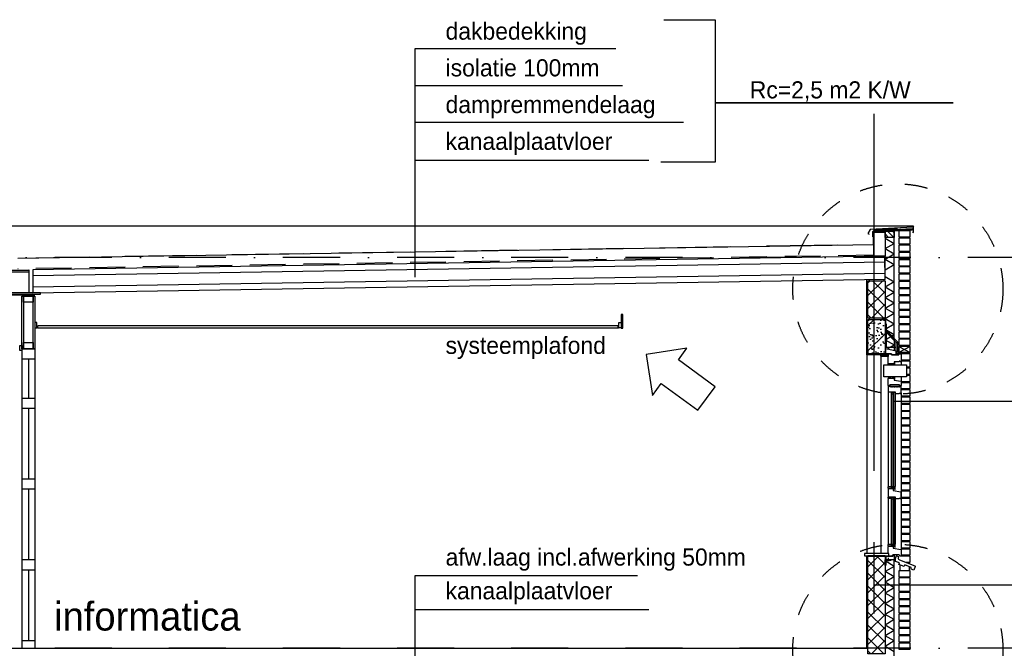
# Model space of a CAD drawing. Extents: x 0 to 140000, y 0 to 84100.
# Tile 67 of 105: x 64380 to 73008, y 15324 to 20829. Entities that reach past the tile are written whole.
import ezdxf
from ezdxf.enums import TextEntityAlignment as Align

# ---------------------------------------------------------------- set-up
doc = ezdxf.new("R2010")
doc.units = 0
doc.header["$LTSCALE"] = 100
doc.header["$MEASUREMENT"] = 0
for name, pattern in [('B0201', [50, 31.25, -6.25, 6.25, -6.25]), ('B0701', [9.375, 6.25, -3.125]), ('B0702', [4.6875, 3.125, -1.5625]), ('DASHDOT', [1, 0.5, -0.25, 0, -0.25]), ('TEGELS', [4, 2, -2])]:
    doc.linetypes.add(name, pattern=pattern)
doc.layers.get('0').update_dxf_attribs({"linetype": 'CONTINUOUS'})
for name, color, linetype in [('AA$8A---_HULPLIJNEN', 1, 'CONTINUOUS'), ('AA21K---_ISOLATIE', 1, 'CONTINUOUS'), ('AI31----_BUITENKOZ', 7, 'CONTINUOUS'), ('AL$0A---_WIJZIGINGEN', 2, 'CONTINUOUS'), ('AL$1A---_ALGEMEEN', 1, 'CONTINUOUS'), ('AL$1A---_ARCEER', 7, 'CONTINUOUS'), ('AL$7A---_STRAMIEN', 42, 'B0201'), ('AL$8A---_HULPLIJNEN', 1, 'CONTINUOUS'), ('AL21----_BUITENWAND', 2, 'CONTINUOUS'), ('AL21K---_ISOLATIE', 1, 'CONTINUOUS'), ('AL23----_ARCEER', 3, 'CONTINUOUS'), ('AL23----_VLOEREN', 7, 'CONTINUOUS'), ('AL24G---_PREFABBETON', 2, 'CONTINUOUS'), ('AL27K---_ISOLATIE', 7, 'CONTINUOUS'), ('AL28----_KONSTRUKTIE', 3, 'CONTINUOUS'), ('AL28MH--_METAAL', 3, 'CONTINUOUS'), ('AL31----_BUITENKOZ', 7, 'CONTINUOUS'), ('AL31----_BUITENKOZIJ', 7, 'CONTINUOUS'), ('AL32----_BINNENKOZ', 7, 'CONTINUOUS'), ('AL41----_BUITENWANDA', 2, 'CONTINUOUS'), ('AL43----_VLOERAFW', 1, 'CONTINUOUS'), ('AL45----_PLAFONDAFW', 7, 'CONTINUOUS'), ('AL47----_DAKAFW', 1, 'CONTINUOUS'), ('AT$0A---_WIJZIGINGEN', 7, 'CONTINUOUS'), ('AT$1A---_ALGEMEEN', 7, 'CONTINUOUS'), ('AT$1A---_TEKST', 2, 'CONTINUOUS'), ('DICHTING', 3, 'B0702'), ('LIJM', 1, 'CONTINUOUS')]:
    doc.layers.add(name, color=color, linetype=linetype)
doc.styles.add('00_10', font='B-GBP.shx', dxfattribs={"height": 12})
doc.styles.add('02_100', font='B-GBP.shx', dxfattribs={"height": 250})
doc.styles.add('03_AT', font='B-GBP')
pattern_1 = [(45, (0, 0), (-56.56854, 56.56854), []), (135, (0, 0), (-56.56854, -56.56854), [])]

# ---------------------------------------------------------------- blocks, each defined once
blk = doc.blocks.new('AD28HGHC')
at = {"color": 0, "linetype": 'BYBLOCK'}
blk.add_lwpolyline([(-14, -14), (36, -14), (36, -12.5, 0.414214), (32.5, -9), (-2, -9, -0.414214), (-9, -2), (-9, 32.5, 0.414214), (-12.5, 36), (-14, 36)], format="xyb", close=True, dxfattribs=at)
blk = doc.blocks.new('AH310055')
at = {"layer": 'AL41----_BUITENWANDA'}
for p, q in [((147.7, 96.5), (12.6, 45.1)), ((156.8, 116.9), (154.9, 122.3)), ((170, 131.4), (158.1, 126.9)), ((183.5, 108.4), (176.7, 126.7)), ((183.5, 83.1), (183.5, 108.4)), ((9.7, 38.7), (22.1, 5.9)), ((22.1, 5.9), (45.5, 14.8)), ((45.5, 30.8), (101.6, 52.1)), ((45.5, 14.8), (45.5, 30.8)), ((101.6, 52.1), (106.9, 38)), ((106.9, 38), (153, 55.5)), ((147.7, 69.5), (183.5, 83.1)), ((153, 55.5), (147.7, 69.5))]:
    blk.add_line(p, q, dxfattribs=at)
for centre, radius, start, end in [((142.7, 110.9), 15.3, 289.01609, 23.18181), ((159.9, 122.3), 5, 110.73763, 179.83149), ((171.7, 126.7), 5, 359.83149, 110.73763), ((14.4, 40.4), 5, 110.73763, 200.73763)]:
    blk.add_arc(centre, radius, start, end, dxfattribs=at)
blk = doc.blocks.new('ARC890')
at = {"color": 0}
for q in [(-52, -45), (52, -45)]:
    blk.add_line((0, 45), q, dxfattribs=at)
blk = doc.blocks.new('281LGPH')
at = {"layer": 'AL28MH--_METAAL'}
blk.add_lwpolyline([(100, 0), (100, 4, 0.414214), (94, 10), (22, 10, -0.414214), (10, 22), (10, 94, 0.414214), (4, 100), (0, 100), (0, 0)], format="xyb", close=True, dxfattribs=at)
blk = doc.blocks.new('AS00S005')
at = {"layer": 'AL$0A---_WIJZIGINGEN'}
blk.add_lwpolyline([(0, 0), (-5.12, -5.12), (-5.12, -2.56), (-13.06, -2.56), (-13.06, 2.56), (-5.12, 2.56), (-5.12, 5.12)], close=True, dxfattribs=at)
at = {"layer": 'AT$0A---_WIJZIGINGEN', "color": 3, "style": '03_AT'}
blk.add_attdef('NUMMER', text='', height=3.5, dxfattribs=at).set_placement((-8.98, -0.06), align=Align.MIDDLE)

msp = doc.modelspace()

# ---------------------------------------------------------------- hatches: boundary and pattern name
at = {"layer": 'AA$8A---_HULPLIJNEN'}
h = msp.add_hatch(dxfattribs=at)
h.set_pattern_fill('SITU', color=256, scale=50, style=0)
h.set_pattern_definition([(135, (75792.912, 7674.093), (22.17487, 22.17487), [])])
h.paths.add_polyline_path([(72043.8, 18922.9), (71963.8, 18922.9), (71963.8, 18973.7), (72043.8, 18977.9)])
h = msp.add_hatch(dxfattribs=at)
h.set_pattern_fill('PREFAB2', color=256, scale=200, style=0)
h.set_pattern_definition(pattern_1)
h.paths.add_polyline_path([(71963.8, 18216.4), (71813.8, 18216.4), (71813.8, 18543.4), (71963.8, 18543.4)])
h = msp.add_hatch(dxfattribs=at)
h.set_pattern_fill('PREFAB3', color=256, scale=250, style=0)
h.set_pattern_definition([(0, (40, 110), (147.5, 107.5), [0, -60, 0, -80, 0, -140]), (10, (142.5, 225), (82.72176, 207.51713), [0, -155, 0, -35, 0, -132.5]), (20, (57.5, 200), (52.68504, 242.6531), [0, -107.5, 0, -72.5, 0, -157.5]), (30, (155, 175), (5.93267, 199.7243), [0, -140, 0, -177.5, 0, -127.5]), (40, (112.5, 150), (70.0209, 212.13987), [0, -102.5, 0, -82.5, 0, -142.5]), (50, (217.5, 125), (-38.52095, 156.3366), [0, -30, 0, -197.5, 0, -117.5]), (60, (170, 100), (-37.55926, 269.94546), [0, -37.5, 0, -117.5, 0, -135]), (70, (110, 75), (-70.44244, 142.6985), [0, -70, 0, -80, 0, -182.5]), (80, (127.5, 50), (-85.46918, 177.53878), [0, -90, 0, -107.5]), (90, (235, 25), (-167.5, 115), [0, -137.5, 0, -77.5, 0, -182.5]), (100, (25, 50), (-151.47352, 67.2181), [0, -70, 0, -145, 0, -165]), (110, (50, 75), (-156.81115, 123.83563), [0, -120, 0, -95, 0, -132.5]), (120, (75, 100), (-222.98394, 76.2195), [0, -165, 0, -52.5, 0, -190]), (130, (100, 125), (-165.16337, -1.52075), [0, -95, 0, -35, 0, -195]), (140, (125, 150), (-259.7095, -33.36875), [0, -27.5, 0, -145, 0, -120]), (150, (150, 175), (-200.99837, -83.1394), [0, -70, 0, -82.5, 0, -160]), (160, (175, 200), (-247.37747, -138.7602), [0, -147.5, 0, -60, 0, -102.5]), (170, (200, 225), (-121.19774, -125.86643), [0, -95, 0, -55, 0, -192.5]), (45, (0, 0), (-110.87434, 110.87434), [])])
h.paths.add_polyline_path([(71963.8, 17903.4), (71813.8, 17903.4), (71813.8, 18203.4), (71963.8, 18203.4)])
h = msp.add_hatch(dxfattribs=at)
h.set_pattern_fill('PREFAB2', color=256, scale=200, style=0)
h.set_pattern_definition(pattern_1)
h.paths.add_polyline_path([(71963.8, 15276.7), (71813.8, 15276.7), (71813.8, 16130), (71963.8, 16130)])

# ---------------------------------------------------------------- linework, layer by layer
at = {"color": 1}
for p, q in [((72043.8, 18040.9), (72043.8, 18977.9)), ((72043.8, 14620.9), (72043.8, 16098))]:
    msp.add_line(p, q, dxfattribs=at)
at = {"color": 1, "linetype": 'CONTINUOUS'}
for p, q in [((72043.8, 16041.7), (71963.8, 16089)), ((72043.8, 16041.7), (71963.8, 15995.5)), ((72043.8, 15949.3), (71963.8, 15995.5)), ((72043.8, 15949.3), (71963.8, 15902)), ((72043.8, 15854.6), (71963.8, 15902)), ((72043.8, 15854.6), (71963.8, 15808.4)), ((72043.8, 15762.2), (71963.8, 15808.4)), ((72043.8, 15762.2), (71963.8, 15714.9)), ((72043.8, 15667.6), (71963.8, 15714.9)), ((72043.8, 15667.6), (71963.8, 15621.4)), ((72043.8, 15575.2), (71963.8, 15621.4)), ((72043.8, 15575.2), (71963.8, 15527.8)), ((72043.8, 15480.5), (71963.8, 15527.8)), ((72043.8, 15480.5), (71963.8, 15434.3)), ((72043.8, 15388.1), (71963.8, 15434.3)), ((72043.8, 15388.1), (71963.8, 15340.8)), ((72043.8, 15293.4), (71963.8, 15340.8))]:
    msp.add_line(p, q, dxfattribs=at)
msp.add_lwpolyline([(72202.9, 18970.1), (72213.9, 18966.4), (72213.9, 19021), (72207.1, 19012.8), (71832.7, 18992.7), (71813.6, 18956.7), (71824, 18950.3)])
at = {"color": 0, "elevation": 0}
msp.add_lwpolyline([(72048.5, 16728.7, 0.414214), (72048, 16728.2, 0.414214), (72048.5, 16727.7), (72049, 16727.7), (72049, 16720.7), (72037.8, 16720.7), (72037.8, 16723.7), (72039.3, 16723.7), (72039.3, 16724.7), (72021.8, 16724.7), (72021.8, 16722.7), (72033.3, 16722.7), (72033.3, 16721.2), (72034.3, 16721.2), (72034.3, 16722.7), (72036.3, 16722.7), (72036.3, 16717.2), (72033.8, 16717.2), (72033.8, 16716.2), (72037.8, 16716.2), (72037.8, 16719.2), (72049, 16719.2), (72049.8, 16716.2), (72050.8, 16716.2), (72050.8, 16741.4, 0.339454), (72050, 16742.4), (72049, 16742.7), (72049, 16728.7)], format="xyb", close=True, dxfattribs=at)
at = {"color": 0}
msp.add_lwpolyline([(72048.5, 16223.7, 0.414214), (72048, 16223.2, 0.414214), (72048.5, 16222.7), (72049, 16222.7), (72049, 16215.7), (72037.8, 16215.7), (72037.8, 16218.7), (72039.3, 16218.7), (72039.3, 16219.7), (72021.8, 16219.7), (72021.8, 16217.7), (72033.3, 16217.7), (72033.3, 16216.2), (72034.3, 16216.2), (72034.3, 16217.7), (72036.3, 16217.7), (72036.3, 16212.2), (72033.8, 16212.2), (72033.8, 16211.2), (72037.8, 16211.2), (72037.8, 16214.2), (72049, 16214.2), (72049.8, 16211.2), (72050.8, 16211.2), (72050.8, 16236.4, 0.339454), (72050, 16237.4), (72049, 16237.7), (72049, 16223.7)], format="xyb", close=True, dxfattribs=at)
at = {"layer": 'AI31----_BUITENKOZ', "linetype": 'CONTINUOUS'}
msp.add_lwpolyline([(71992.8, 17688.4), (72012.8, 17688.4), (72012.8, 17696.4), (71992.8, 17696.4)], close=True, dxfattribs=at)
for centre, radius, start, end in [((71986.3, 17696.6), 6.5, 357.79577, 62.20423), ((72000.2, 17699.4), 3.75, 126.8699, 233.1301), ((72005.3, 17699.4), 3.75, 306.8699, 53.1301)]:
    msp.add_arc(centre, radius, start, end, dxfattribs=at)
at = {"layer": 'AL$1A---_ALGEMEEN'}
for p, q in [((67842.3, 20572.5), (67842.3, 18575.5)), ((69605.3, 20572.5), (67842.3, 20572.5)), ((69662.7, 20251), (67842.3, 20251)), ((70196.8, 19929.5), (67842.3, 19929.5)), ((69892.8, 19596), (67842.3, 19596)), ((72044.7, 17488.2), (75196.1, 17488.2)), ((69793.9, 15959.3), (67842.3, 15959.3)), ((67842.3, 15959.3), (67842.3, 15101.7)), ((71872.1, 15881.1), (74669.8, 15881.1)), ((69892.8, 15659.9), (67842.3, 15659.9))]:
    msp.add_line(p, q, dxfattribs=at)
at = {"layer": 'AL$1A---_ALGEMEEN', "color": 4, "linetype": 'TEGELS'}
for centre in [(72075.5, 18470.5), (72075.5, 15314.2)]:
    msp.add_circle(centre, 920.5, dxfattribs=at)
at = {"layer": 'AL$1A---_ARCEER'}
for p, q in [((72053.8, 17999.7), (72061.8, 17999.7)), ((72053.8, 17992.7), (72061.8, 17992.7)), ((72053.8, 17985.7), (72061.8, 17985.7)), ((72053.8, 17978.7), (72061.8, 17978.7)), ((72053.8, 17971.7), (72061.8, 17971.7))]:
    msp.add_line(p, q, dxfattribs=at)
at = {"layer": 'AL$7A---_STRAMIEN'}
msp.add_line((71863.8, 20003.2), (71863.8, 4182.5), dxfattribs=at)
at = {"layer": 'AL$7A---_STRAMIEN', "color": 1, "linetype": 'DASHDOT', "ltscale": 10}
for p, q in [((74188.1, 18746.7), (32778.5, 18746.7)), ((74188.1, 15326.7), (32778.5, 15326.7))]:
    msp.add_line(p, q, dxfattribs=at)
at = {"layer": 'AL$8A---_HULPLIJNEN'}
for p, q in [((71963.8, 18554.6), (71963.8, 18757)), ((71803.8, 17893.4), (71803.8, 18551.8)), ((71803.8, 15326.7), (71803.8, 16134))]:
    msp.add_line(p, q, dxfattribs=at)
msp.add_lwpolyline([(70025.4, 20828.9), (70473.5, 20828.9), (70473.5, 20102), (72559.4, 20102), (70473.5, 20102), (70473.5, 19582.1), (69998.4, 19582.1)], dxfattribs=at)
at = {"layer": 'AL$8A---_HULPLIJNEN', "color": 2}
msp.add_lwpolyline([(71812.2, 17929.1), (71812.2, 17903.4), (71804.1, 17895.3, 1), (71805.7, 17893.7), (71813.8, 17901.7), (71839.5, 17901.7)], format="xyb", dxfattribs=at)
at = {"layer": 'AL21----_BUITENWAND', "color": 1}
for p, q in [((72093.8, 18928), (72093.8, 18916.7)), ((72173.8, 18928), (72173.8, 18916.7)), ((72093.8, 18864.7), (72093.8, 18853.4)), ((72173.8, 18864.7), (72173.8, 18853.4)), ((72093.8, 18801.4), (72093.8, 18790)), ((72093.8, 18738), (72093.8, 18726.7)), ((72173.8, 18801.4), (72173.8, 18790)), ((72173.8, 18738), (72173.8, 18726.7)), ((72093.8, 18674.7), (72093.8, 18663.4)), ((72173.8, 18674.7), (72173.8, 18663.4)), ((71823.8, 18556.4), (71823.8, 18543.4)), ((71953.8, 18556.4), (71953.8, 18543.4)), ((72093.8, 18611.4), (72093.8, 18600)), ((72173.8, 18611.4), (72173.8, 18600)), ((72093.8, 18548), (72093.8, 18536.7)), ((72093.8, 18484.7), (72093.8, 18473.4)), ((72093.8, 18484.7), (72093.8, 18473.4)), ((72173.8, 18548), (72173.8, 18536.7)), ((72173.8, 18484.7), (72173.8, 18473.4)), ((72173.8, 18484.7), (72173.8, 18473.4)), ((72093.8, 18421.4), (72093.8, 18410)), ((72093.8, 18421.4), (72093.8, 18410)), ((72173.8, 18421.4), (72173.8, 18410)), ((72173.8, 18421.4), (72173.8, 18410)), ((72093.8, 18358), (72093.8, 18346.7)), ((72093.8, 18294.7), (72093.8, 18283.4)), ((72093.8, 18294.7), (72093.8, 18283.4)), ((72173.8, 18358), (72173.8, 18346.7)), ((72173.8, 18294.7), (72173.8, 18283.4)), ((72173.8, 18294.7), (72173.8, 18283.4)), ((71823.8, 18216.4), (71823.8, 18203.4)), ((71953.8, 18216.4), (71953.8, 18203.4)), ((72093.8, 18231.4), (72093.8, 18220)), ((72093.8, 18231.4), (72093.8, 18220)), ((72173.8, 18231.4), (72173.8, 18220)), ((72173.8, 18231.4), (72173.8, 18220)), ((72093.8, 18168), (72093.8, 18156.7)), ((72173.8, 18168), (72173.8, 18156.7)), ((72093.8, 18104.7), (72093.8, 18093.4)), ((72093.8, 18041.4), (72093.8, 18030)), ((72173.8, 18104.7), (72173.8, 18093.4)), ((72173.8, 18041.4), (72173.8, 18030)), ((72093.8, 17978), (72093.8, 17966.7)), ((72173.8, 17978), (72173.8, 17966.7)), ((72093.8, 16051), (72093.8, 16003.4)), ((72173.8, 16038.9), (72173.8, 16003.4)), ((72093.8, 15951.4), (72093.8, 15940)), ((72093.8, 15888), (72093.8, 15876.7)), ((72173.8, 15951.4), (72173.8, 15940)), ((72173.8, 15888), (72173.8, 15876.7)), ((72093.8, 15824.7), (72093.8, 15813.4)), ((72173.8, 15824.7), (72173.8, 15813.4)), ((72093.8, 15761.4), (72093.8, 15750)), ((72173.8, 15761.4), (72173.8, 15750)), ((72093.8, 15698), (72093.8, 15686.7)), ((72093.8, 15634.7), (72093.8, 15623.4)), ((72173.8, 15698), (72173.8, 15686.7)), ((72173.8, 15634.7), (72173.8, 15623.4)), ((72093.8, 15571.4), (72093.8, 15560)), ((72173.8, 15571.4), (72173.8, 15560)), ((72093.8, 15508), (72093.8, 15496.7)), ((72093.8, 15444.7), (72093.8, 15433.4)), ((72173.8, 15508), (72173.8, 15496.7)), ((72173.8, 15444.7), (72173.8, 15433.4)), ((72093.8, 15381.4), (72093.8, 15370)), ((72173.8, 15381.4), (72173.8, 15370))]:
    msp.add_line(p, q, dxfattribs=at)
at = {"layer": 'AL21----_BUITENWAND', "color": 1, "linetype": 'CONTINUOUS'}
for p, q in [((72083.8, 17966.7), (72183.8, 17914.7)), ((72183.8, 17966.7), (72083.8, 17914.7))]:
    msp.add_line(p, q, dxfattribs=at)
at = {"layer": 'AL21----_BUITENWAND', "color": 42}
for p, q in [((72173.8, 17914.7), (72173.8, 17903.4)), ((72173.8, 17851.4), (72173.8, 17840)), ((72173.8, 17788), (72173.8, 17776.7)), ((72173.8, 17724.7), (72173.8, 17713.4)), ((72103.8, 17661.4), (72141.7, 17661.4)), ((72173.8, 17661.4), (72173.8, 17650)), ((72103.8, 17598), (72149.4, 17598)), ((72173.8, 17598), (72173.8, 17586.7)), ((72173.8, 17534.7), (72173.8, 17523.4)), ((72173.8, 17534.7), (72173.8, 17523.4)), ((72173.8, 17471.4), (72173.8, 17460)), ((72173.8, 17408), (72173.8, 17396.7)), ((72173.8, 17408), (72173.8, 17396.7)), ((72173.8, 17344.7), (72173.8, 17333.4)), ((72173.8, 17281.4), (72173.8, 17270)), ((72173.8, 17218), (72173.8, 17206.7)), ((72173.8, 17154.7), (72173.8, 17143.4)), ((72173.8, 17091.4), (72173.8, 17080)), ((72173.8, 17028), (72173.8, 17016.7)), ((72173.8, 16964.7), (72173.8, 16953.4)), ((72173.8, 16901.4), (72173.8, 16890)), ((72173.8, 16838), (72173.8, 16826.7)), ((72173.8, 16774.7), (72173.8, 16763.4)), ((72173.8, 16711.4), (72173.8, 16700)), ((72173.8, 16648), (72173.8, 16636.7)), ((72173.8, 16584.7), (72173.8, 16573.4)), ((72173.8, 16521.4), (72173.8, 16510)), ((72173.8, 16458), (72173.8, 16446.7)), ((72173.8, 16394.7), (72173.8, 16383.4)), ((72173.8, 16331.4), (72173.8, 16320)), ((72173.8, 16268), (72173.8, 16256.7)), ((72173.8, 16204.7), (72173.8, 16193.4)), ((72173.8, 16141.4), (72173.8, 16130)), ((72173.8, 16078), (72173.8, 16066.7))]:
    msp.add_line(p, q, dxfattribs=at)
at = {"layer": 'AL21----_BUITENWAND'}
msp.add_line((71963.8, 16134), (71813.8, 16134), dxfattribs=at)
for points in [[(71963.8, 18757), (71863.8, 18757), (71863.8, 18968.5), (71963.8, 18968.5)], [(72083.8, 18928), (72183.8, 18928), (72183.8, 18980), (72083.8, 18980)], [(72083.8, 18864.7), (72183.8, 18864.7), (72183.8, 18916.7), (72083.8, 18916.7)], [(72083.8, 18801.4), (72183.8, 18801.4), (72183.8, 18853.4), (72083.8, 18853.4)], [(72083.8, 18738), (72183.8, 18738), (72183.8, 18790), (72083.8, 18790)], [(72083.8, 18674.7), (72183.8, 18674.7), (72183.8, 18726.7), (72083.8, 18726.7)], [(72083.8, 18611.4), (72183.8, 18611.4), (72183.8, 18663.4), (72083.8, 18663.4)], [(72083.8, 18548), (72183.8, 18548), (72183.8, 18600), (72083.8, 18600)], [(71963.8, 18216.4), (71813.8, 18216.4), (71813.8, 18543.4), (71963.8, 18543.4)], [(72083.8, 18484.7), (72183.8, 18484.7), (72183.8, 18536.7), (72083.8, 18536.7)], [(72083.8, 18421.4), (72183.8, 18421.4), (72183.8, 18473.4), (72083.8, 18473.4)], [(72083.8, 18421.4), (72183.8, 18421.4), (72183.8, 18473.4), (72083.8, 18473.4)], [(72083.8, 18358), (72183.8, 18358), (72183.8, 18410), (72083.8, 18410)], [(72083.8, 18294.7), (72183.8, 18294.7), (72183.8, 18346.7), (72083.8, 18346.7)], [(72083.8, 18231.4), (72183.8, 18231.4), (72183.8, 18283.4), (72083.8, 18283.4)], [(72083.8, 18231.4), (72183.8, 18231.4), (72183.8, 18283.4), (72083.8, 18283.4)], [(72083.8, 18168), (72183.8, 18168), (72183.8, 18220), (72083.8, 18220)], [(72083.8, 18104.7), (72183.8, 18104.7), (72183.8, 18156.7), (72083.8, 18156.7)], [(72083.8, 18041.4), (72183.8, 18041.4), (72183.8, 18093.4), (72083.8, 18093.4)], [(72083.8, 17978), (72183.8, 17978), (72183.8, 18030), (72083.8, 18030)], [(72083.8, 17914.7), (72183.8, 17914.7), (72183.8, 17966.7), (72083.8, 17966.7)], [(71963.8, 15276.7), (71813.8, 15276.7), (71813.8, 16130), (71963.8, 16130)], [(72083.8, 15951.4), (72183.8, 15951.4), (72183.8, 16003.4), (72083.8, 16003.4)], [(72083.8, 15888), (72183.8, 15888), (72183.8, 15940), (72083.8, 15940)], [(72083.8, 15824.7), (72183.8, 15824.7), (72183.8, 15876.7), (72083.8, 15876.7)], [(72083.8, 15761.4), (72183.8, 15761.4), (72183.8, 15813.4), (72083.8, 15813.4)], [(72083.8, 15698), (72183.8, 15698), (72183.8, 15750), (72083.8, 15750)], [(72083.8, 15634.7), (72183.8, 15634.7), (72183.8, 15686.7), (72083.8, 15686.7)], [(72083.8, 15571.4), (72183.8, 15571.4), (72183.8, 15623.4), (72083.8, 15623.4)], [(72083.8, 15508), (72183.8, 15508), (72183.8, 15560), (72083.8, 15560)], [(72083.8, 15444.7), (72183.8, 15444.7), (72183.8, 15496.7), (72083.8, 15496.7)], [(72083.8, 15381.4), (72183.8, 15381.4), (72183.8, 15433.4), (72083.8, 15433.4)], [(72083.8, 15318), (72183.8, 15318), (72183.8, 15370), (72083.8, 15370)]]:
    msp.add_lwpolyline(points, close=True, dxfattribs=at)
at = {"layer": 'AL21----_BUITENWAND', "color": 42}
for points in [[(72103.8, 17851.4), (72183.8, 17851.4), (72183.8, 17903.4), (72103.8, 17903.4)], [(72151.3, 17788), (72183.8, 17788), (72183.8, 17840), (72103.8, 17840)], [(72151.3, 17724.7), (72183.8, 17724.7), (72183.8, 17776.7), (72151.3, 17776.7)], [(72103.8, 17661.4), (72183.8, 17661.4), (72183.8, 17713.4), (72151.3, 17713.4)], [(72183.8, 17684.4), (72183.8, 17713.4), (72151.3, 17713.4)], [(72103.8, 17598), (72183.8, 17598), (72183.8, 17650), (72103.8, 17650)], [(72136.3, 17650), (72103.8, 17650)], [(72103.8, 17534.7), (72183.8, 17534.7), (72183.8, 17586.7), (72103.8, 17586.7)], [(72103.8, 17471.4), (72183.8, 17471.4), (72183.8, 17523.4), (72103.8, 17523.4)], [(72103.8, 17408), (72183.8, 17408), (72183.8, 17460), (72103.8, 17460)], [(72103.8, 17344.7), (72183.8, 17344.7), (72183.8, 17396.7), (72103.8, 17396.7)], [(72103.8, 17281.4), (72183.8, 17281.4), (72183.8, 17333.4), (72103.8, 17333.4)], [(72103.8, 17218), (72183.8, 17218), (72183.8, 17270), (72103.8, 17270)], [(72103.8, 17154.7), (72183.8, 17154.7), (72183.8, 17206.7), (72103.8, 17206.7)], [(72103.8, 17091.4), (72183.8, 17091.4), (72183.8, 17143.4), (72103.8, 17143.4)], [(72103.8, 17028), (72183.8, 17028), (72183.8, 17080), (72103.8, 17080)], [(72103.8, 16964.7), (72183.8, 16964.7), (72183.8, 17016.7), (72103.8, 17016.7)], [(72103.8, 16901.4), (72183.8, 16901.4), (72183.8, 16953.4), (72103.8, 16953.4)], [(72103.8, 16838), (72183.8, 16838), (72183.8, 16890), (72103.8, 16890)], [(72103.8, 16774.7), (72183.8, 16774.7), (72183.8, 16826.7), (72103.8, 16826.7)], [(72103.8, 16711.4), (72183.8, 16711.4), (72183.8, 16763.4), (72103.8, 16763.4)], [(72103.8, 16648), (72183.8, 16648), (72183.8, 16700), (72103.8, 16700)], [(72103.8, 16584.7), (72183.8, 16584.7), (72183.8, 16636.7), (72103.8, 16636.7)], [(72103.8, 16521.4), (72183.8, 16521.4), (72183.8, 16573.4), (72103.8, 16573.4)], [(72103.8, 16458), (72183.8, 16458), (72183.8, 16510), (72103.8, 16510)], [(72103.8, 16394.7), (72183.8, 16394.7), (72183.8, 16446.7), (72103.8, 16446.7)], [(72103.8, 16331.4), (72183.8, 16331.4), (72183.8, 16383.4), (72103.8, 16383.4)], [(72103.8, 16268), (72183.8, 16268), (72183.8, 16320), (72103.8, 16320)], [(72103.8, 16204.7), (72183.8, 16204.7), (72183.8, 16256.7), (72103.8, 16256.7)], [(72103.8, 16141.4), (72183.8, 16141.4), (72183.8, 16193.4), (72103.8, 16193.4)], [(72144.4, 16078), (72183.8, 16078), (72183.8, 16130), (72103.8, 16130)]]:
    msp.add_lwpolyline(points, dxfattribs=at)
at = {"layer": 'AL21K---_ISOLATIE'}
for p, q in [((71963.8, 18916.2), (72043.8, 18870)), ((71963.8, 18639.1), (72043.8, 18685.3)), ((71963.8, 18581), (72043.8, 18534.8)), ((71963.8, 18303.9), (72043.8, 18350.1)), ((71963.8, 18303.9), (72043.8, 18257.7)), ((71987.5, 17948.1), (72043.8, 17980.6)), ((72026.8, 17552.7), (72040.8, 17552.7)), ((72026.8, 16741.2), (72040.8, 16741.2)), ((72026.8, 16633.1), (72040.8, 16633.1)), ((72026.8, 16236.2), (72040.8, 16236.2))]:
    msp.add_line(p, q, dxfattribs=at)
at = {"layer": 'AL21K---_ISOLATIE', "color": 7}
for p, q in [((72043.8, 18040.9), (71973.8, 18110.9)), ((72043.8, 18029.4), (71973.8, 18099.4))]:
    msp.add_line(p, q, dxfattribs=at)
at = {"layer": 'AL21K---_ISOLATIE', "color": 1, "linetype": 'CONTINUOUS'}
for p, q in [((72050.8, 17571.4), (72050.8, 16741.4)), ((72050.8, 16634.7), (72050.8, 16236.2))]:
    msp.add_line(p, q, dxfattribs=at)
at = {"layer": 'AL21K---_ISOLATIE', "color": 7}
msp.add_lwpolyline([(72043.8, 18029.4), (72043.8, 17931.9)], dxfattribs=at)
at = {"layer": 'AL23----_ARCEER', "color": 1, "linetype": 'CONTINUOUS'}
for p, q in [((71868.5, 18973.7), (72201.5, 18991.2)), ((72201.2, 18996.2), (71873.2, 18979))]:
    msp.add_line(p, q, dxfattribs=at)
at = {"layer": 'AL23----_ARCEER', "color": 1}
for p, q in [((71961.4, 18707), (64493.8, 18587.2)), ((71963, 18607), (64493.8, 18487.2))]:
    msp.add_line(p, q, dxfattribs=at)
at = {"layer": 'AL23----_VLOEREN'}
msp.add_line((64493.8, 18637.2), (64493.8, 18436.7), dxfattribs=at)
for points in [[(71963.8, 18557), (71960.6, 18757), (64493.8, 18637.2)], [(64493.8, 18437.2), (71963.8, 18557)]]:
    msp.add_lwpolyline(points, dxfattribs=at)
at = {"layer": 'AL24G---_PREFABBETON', "color": 1}
msp.add_line((64513.8, 18416.7), (64213.8, 18416.7), dxfattribs=at)
at = {"layer": 'AL27K---_ISOLATIE'}
msp.add_line((71863.8, 18857), (64363.8, 18736.7), dxfattribs=at)
at = {"layer": 'AL28----_KONSTRUKTIE'}
for q in [(71963.8, 18166.4), (71973.8, 17960.8)]:
    msp.add_line((71973.8, 18166.4), q, dxfattribs=at)
at = {"layer": 'AL28----_KONSTRUKTIE', "color": 2}
for p, q in [((72061.8, 18003.4), (71973.8, 18091.4)), ((71963.8, 17960.8), (72061.8, 17960.8))]:
    msp.add_line(p, q, dxfattribs=at)
at = {"layer": 'AL28----_KONSTRUKTIE', "color": 1, "linetype": 'CONTINUOUS'}
for q in [(71803.8, 16154.3), (71803.8, 17352.9)]:
    msp.add_line((71803.8, 17893.4), q, dxfattribs=at)
at = {"layer": 'AL28----_KONSTRUKTIE'}
msp.add_lwpolyline([(71963.8, 17903.4), (71813.8, 17903.4), (71813.8, 18203.4), (71963.8, 18203.4)], close=True, dxfattribs=at)
at = {"layer": 'AL28MH--_METAAL'}
msp.add_lwpolyline([(64164, 18424.7), (64563.8, 18424.7), (64563.8, 18436.7), (64463.9, 18436.7), (64463.9, 18636.7), (64458.9, 18636.7), (64458.9, 18436.7), (64268.9, 18436.7), (64268.9, 18636.7), (64458.9, 18636.7), (64458.9, 18616.7), (64268.9, 18616.7), (64268.9, 18636.7), (64263.9, 18636.7), (64263.9, 18436.7), (64164, 18436.7)], close=True, dxfattribs=at)
at = {"layer": 'AL31----_BUITENKOZ'}
for p, q in [((64456.2, 17426.7), (64456.2, 16807.7)), ((64456.2, 16719.7), (64456.2, 16100.7)), ((64456.2, 16012.7), (64456.2, 15393.7))]:
    msp.add_line(p, q, dxfattribs=at)
at = {"layer": 'AL31----_BUITENKOZIJ', "color": 1, "linetype": 'CONTINUOUS'}
for p, q in [((71926, 17881.1), (71926, 16154)), ((71926, 17881.1), (71926, 17352.9)), ((72103.8, 17835.4), (72103.8, 17805.4)), ((72103.8, 17702.4), (72103.8, 17659.3)), ((71989.8, 17571.4), (71989.8, 16736.7)), ((72017.8, 17571.4), (72017.8, 16739.7)), ((72045.8, 17565.3), (72022.8, 17565.3)), ((72103.8, 17561.7), (72103.8, 16637.7)), ((72103.8, 17557.4), (72103.8, 17352.9)), ((72045.8, 16728.6), (72022.8, 16728.6)), ((71989.8, 16637.7), (71989.8, 16231.7)), ((72017.8, 16634.7), (72017.8, 16234.7)), ((72045.8, 16645.6), (72022.8, 16645.6)), ((72103.8, 16634.7), (72103.8, 16185.4)), ((72045.8, 16223.6), (72022.8, 16223.6))]:
    msp.add_line(p, q, dxfattribs=at)
at = {"layer": 'AL31----_BUITENKOZIJ', "linetype": 'CONTINUOUS'}
for p, q in [((71992.8, 17688.4), (71989.8, 17685.4)), ((71992.8, 17688.4), (72041.8, 17688.4)), ((72041.8, 17688.4), (72041.8, 17672.4)), ((71992.8, 16722.7), (71989.8, 16719.7)), ((71992.8, 16722.7), (72033.3, 16722.7)), ((72033.3, 16722.7), (72033.3, 16706.7)), ((72033.3, 16706.7), (72100.8, 16693.9)), ((72100.8, 16693.9), (72103.8, 16690.4)), ((71992.8, 16217.7), (71989.8, 16214.7)), ((71989.8, 16155.3), (71989.8, 16214.7)), ((71996.8, 16155.3), (71989.8, 16155.3)), ((71992.8, 16217.7), (72033.3, 16217.7)), ((71996.8, 16130), (71996.8, 16155.3)), ((72030.8, 16144), (72030.8, 16130)), ((72085.8, 16144), (72030.8, 16144)), ((72033.3, 16217.7), (72033.3, 16201.7)), ((72033.3, 16201.7), (72100.8, 16188.9)), ((72093.8, 16130), (72085.8, 16144)), ((72100.8, 16188.9), (72103.8, 16185.4)), ((72103.8, 16185.4), (72103.8, 16133)), ((72030.8, 16130), (71996.8, 16130)), ((72100.8, 16130), (72093.8, 16130)), ((72103.8, 16133), (72100.8, 16130))]:
    msp.add_line(p, q, dxfattribs=at)
at = {"layer": 'AL31----_BUITENKOZIJ', "color": 1}
for p, q in [((72022.8, 16728.6), (72022.8, 17565.3)), ((72026.8, 16728.6), (72026.8, 17565.3)), ((72040.8, 16728.6), (72040.8, 17565.3)), ((72022.8, 16223.6), (72022.8, 16645.6)), ((72026.8, 16223.6), (72026.8, 16645.6)), ((72040.8, 16223.6), (72040.8, 16645.6)), ((72045.8, 16223.6), (72045.8, 16645.6))]:
    msp.add_line(p, q, dxfattribs=at)
at = {"layer": 'AL31----_BUITENKOZIJ'}
for p, q in [((71975.7, 16070), (71946.6, 16070)), ((71971.2, 16075), (71971.2, 16063.8)), ((71973.8, 16098), (71973.8, 16130)), ((71998.1, 16090.6), (71986.9, 16090.6)), ((71993, 16087), (71993, 16116))]:
    msp.add_line(p, q, dxfattribs=at)
for points in [[(71971.2, 17948.8), (72061.8, 17927.7), (72061.8, 17894.4), (72019.8, 17894.4), (72019.8, 17903.4), (71971.2, 17903.4)], [(72082.8, 17903.4), (72100.8, 17903.4), (72103.8, 17900.4), (72103.8, 17835.4), (72100.8, 17832.4), (72095.8, 17832.4), (72094.4, 17837.4), (72085.8, 17837.4), (72085.8, 17832.4), (72041.8, 17832.4), (72041.8, 17815.4), (71992.8, 17815.4), (71989.8, 17818.4), (71989.8, 17900.4), (71992.8, 17903.4), (72019.8, 17903.4), (72019.8, 17894.4), (72082.8, 17894.4)], [(72004.8, 17621.4), (71992.8, 17621.4), (71989.8, 17624.4), (71989.8, 17685.4), (71992.8, 17688.4), (72041.8, 17688.4), (72041.8, 17672.4), (72100.8, 17662.8), (72103.8, 17659.3), (72103.8, 17624.4), (72100.8, 17621.4), (72088.8, 17621.4), (72088.8, 17630.4), (72004.8, 17630.4)], [(72004.8, 17621.4), (71992.8, 17621.4), (71989.8, 17618.4), (71989.8, 17574.4), (71992.8, 17571.4), (72050.8, 17571.4), (72050.8, 17554.4), (72085.8, 17554.4), (72085.8, 17559.4), (72094.4, 17559.4), (72095.8, 17554.4), (72100.8, 17554.4), (72103.8, 17557.4), (72103.8, 17618.4), (72100.8, 17621.4), (72088.8, 17621.4), (72088.8, 17612.4), (72004.8, 17612.4)], [(72088.8, 17630.4), (72088.8, 17612.4), (72004.8, 17612.4), (72004.8, 17630.4), (72088.8, 17630.4)]]:
    msp.add_lwpolyline(points, close=True, dxfattribs=at)
at = {"layer": 'AL31----_BUITENKOZIJ', "linetype": 'CONTINUOUS'}
for points in [[(71989.8, 17893.4), (71989.8, 17878.1), (71929, 17878.1), (71926, 17881.1), (71926, 17893.4), (71957.7, 17893.4), (71957.7, 17893.4)], [(71951.3, 17805.4), (72151.3, 17805.4), (72151.3, 17702.4), (71951.3, 17702.4)], [(72041.3, 17808.4), (72041.3, 17807.4), (72042.3, 17807.4), (72042.3, 17806.4), (72040.3, 17806.4), (72040.3, 17808.4), (72029.3, 17808.4), (72029.3, 17806.4), (72027.3, 17806.4), (72027.3, 17807.4), (72028.3, 17807.4), (72028.3, 17808.4), (72027.3, 17808.4), (72027.3, 17810.4), (72044.8, 17810.4), (72044.8, 17830.4), (72046.8, 17830.4), (72046.8, 17806.4), (72044.8, 17806.4), (72044.8, 17808.4)], [(72044.8, 17828.9), (72041.8, 17828.9), (72041.8, 17818.9), (72044.8, 17818.9)], [(72041.3, 17699.4), (72041.3, 17700.4), (72042.3, 17700.4), (72042.3, 17701.4), (72040.3, 17701.4), (72040.3, 17699.4), (72029.3, 17699.4), (72029.3, 17701.4), (72027.3, 17701.4), (72027.3, 17700.4), (72028.3, 17700.4), (72028.3, 17699.4), (72027.3, 17699.4), (72027.3, 17697.4), (72044.8, 17697.4), (72044.8, 17677.4), (72046.8, 17677.4), (72046.8, 17701.4), (72044.8, 17701.4), (72044.8, 17699.4)], [(72044.8, 17687.4), (72041.8, 17687.4), (72041.8, 17677.4), (72044.8, 17677.4)], [(72017.8, 16217.7), (71992.8, 16217.7), (71989.8, 16220.7), (71989.8, 16231.7), (71992.8, 16234.7), (72017.8, 16234.7)]]:
    msp.add_lwpolyline(points, close=True, dxfattribs=at)
for points in [[(71995.3, 17805.4), (71995.3, 17807.4), (71996.3, 17807.4), (71996.3, 17808.4), (71994.3, 17808.4), (71994.3, 17805.4)], [(72010.3, 17805.4), (72010.3, 17807.4), (72009.3, 17807.4), (72009.3, 17808.4), (72011.3, 17808.4), (72011.3, 17805.4)], [(72027.3, 17805.4), (72027.3, 17807.4), (72028.3, 17807.4), (72028.3, 17808.4), (72026.3, 17808.4), (72026.3, 17805.4)], [(72042.3, 17805.4), (72042.3, 17807.4), (72041.3, 17807.4), (72041.3, 17808.4), (72043.3, 17808.4), (72043.3, 17805.4)], [(71995.3, 17702.4), (71995.3, 17700.4), (71996.3, 17700.4), (71996.3, 17699.4), (71994.3, 17699.4), (71994.3, 17702.4)], [(72010.3, 17702.4), (72010.3, 17700.4), (72009.3, 17700.4), (72009.3, 17699.4), (72011.3, 17699.4), (72011.3, 17702.4)], [(72027.3, 17702.4), (72027.3, 17700.4), (72028.3, 17700.4), (72028.3, 17699.4), (72026.3, 17699.4), (72026.3, 17702.4)], [(72042.3, 17702.4), (72042.3, 17700.4), (72041.3, 17700.4), (72041.3, 17699.4), (72043.3, 17699.4), (72043.3, 17702.4)], [(71783.8, 16134), (71984.7, 16134), (71984.7, 16134), (71996.8, 16134), (71996.8, 16154), (71786.8, 16154), (71783.8, 16154), (71783.8, 16134)], [(72032.5, 16144), (72043.8, 16144), (72043.8, 16098), (71973.8, 16098)], [(71973.8, 16130), (72030.8, 16130), (72030.8, 16143)]]:
    msp.add_lwpolyline(points, dxfattribs=at)
at = {"layer": 'AL31----_BUITENKOZIJ', "linetype": 'CONTINUOUS', "elevation": 0}
for points in [[(72017.8, 16722.7), (71992.8, 16722.7), (71989.8, 16725.7), (71989.8, 16736.7), (71992.8, 16739.7), (72017.8, 16739.7)], [(72017.8, 16634.7), (71992.8, 16634.7), (71989.8, 16637.7), (71989.8, 16648.7), (71992.8, 16651.7), (72017.8, 16651.7)]]:
    msp.add_lwpolyline(points, close=True, dxfattribs=at)
at = {"layer": 'AL31----_BUITENKOZIJ', "elevation": 0}
msp.add_lwpolyline([(71989.8, 16719.7), (71989.8, 16654.7), (71992.8, 16651.7), (72050.8, 16651.7), (72050.8, 16634.7), (72085.8, 16634.7), (72085.8, 16639.7), (72094.4, 16639.7), (72095.8, 16634.7), (72100.8, 16634.7), (72103.8, 16637.7), (72103.8, 16690.4)], dxfattribs=at)
at = {"layer": 'AL31----_BUITENKOZIJ', "linetype": 'CONTINUOUS'}
for centre, radius, start, end in [((71979.3, 17816.1), 12, 296.47264, 3.52736), ((72001.8, 17810.4), 5.67, 118.07249, 241.92751), ((72003.7, 17810.4), 5.67, 298.07249, 61.92751)]:
    msp.add_arc(centre, radius, start, end, dxfattribs=at)
at = {"layer": 'AL32----_BINNENKOZ'}
for p, q in [((64399, 17947.7), (64399, 15326.7)), ((64399, 17947.7), (64513.4, 17947.7)), ((64399, 17947.7), (64513.4, 17947.7)), ((64513.4, 17947.7), (64513.4, 15326.7)), ((64399, 17859.7), (64513.4, 17859.7)), ((64456.2, 17859.7), (64456.2, 17514.7)), ((64399, 17514.7), (64513.4, 17514.7)), ((64399, 17426.7), (64513.4, 17426.7)), ((64399, 17426.7), (64513.4, 17426.7)), ((64399, 16807.7), (64513.4, 16807.7)), ((64399, 16719.7), (64513.4, 16719.7)), ((64399, 16719.7), (64513.4, 16719.7)), ((64399, 16100.7), (64513.4, 16100.7)), ((64399, 16012.7), (64513.4, 16012.7)), ((64399, 16012.7), (64513.4, 16012.7)), ((64399, 15393.7), (64513.4, 15393.7)), ((64399, 15393.7), (64513.4, 15393.7))]:
    msp.add_line(p, q, dxfattribs=at)
for points in [[(64414, 17947.7), (64399, 17947.7), (64399, 18408.1), (64414, 18408.1)], [(64498, 18354.9), (64414, 18354.9), (64414, 18408.1), (64498, 18408.1)], [(64513, 17947.7), (64498, 17947.7), (64498, 18408.1), (64513, 18408.1)], [(64498, 17947.7), (64414, 17947.7), (64414, 18000.9), (64498, 18000.9)]]:
    msp.add_lwpolyline(points, close=True, dxfattribs=at)
at = {"layer": 'AL43----_VLOERAFW', "color": 1, "linetype": 'CONTINUOUS'}
for p, q in [((71969.1, 17893.4), (71804.9, 17893.4)), ((34803.8, 15326.7), (71813.8, 15326.7))]:
    msp.add_line(p, q, dxfattribs=at)
at = {"layer": 'AL45----_PLAFONDAFW'}
for p, q in [((69625.2, 18146.7), (64537.6, 18146.7)), ((64537.6, 18126.7), (64537.6, 18146.7)), ((69625.2, 18126.7), (64537.6, 18126.7)), ((69625.2, 18126.7), (69625.2, 18146.7))]:
    msp.add_line(p, q, dxfattribs=at)
for points in [[(69649.8, 18126.7), (69664.8, 18126.7), (69664.8, 18248.3), (69649.8, 18248.3)], [(64513, 18131.7), (64531, 18131.7), (64531, 18176.7), (64513, 18176.7)], [(69649.8, 18131.7), (69631.8, 18131.7), (69631.8, 18176.7), (69649.8, 18176.7)], [(64399, 17931.7), (64381, 17931.7), (64381, 17976.7), (64399, 17976.7)]]:
    msp.add_lwpolyline(points, close=True, dxfattribs=at)
at = {"layer": 'AL45----_PLAFONDAFW', "const_width": 2}
for points in [[(64534.3, 18165.8), (64534.3, 18124.1), (64554.3, 18124.1)], [(69628.5, 18165.8), (69628.5, 18124.1), (69608.5, 18124.1)]]:
    msp.add_lwpolyline(points, dxfattribs=at)
at = {"layer": 'AL47----_DAKAFW'}
msp.add_line((72213.9, 19021), (54567.1, 19021), dxfattribs=at)
at = {"layer": 'AL47----_DAKAFW', "color": 7, "linetype": 'TEGELS'}
for p, q in [((71869.9, 18989.8), (71854.5, 18970.5)), ((71873.3, 18987.2), (71859.1, 18969.5)), ((71869.9, 18989.8), (72207.1, 19007.5)), ((71873.3, 18987.2), (72115.6, 18999.9)), ((71854.5, 18970.5), (71854.6, 18927.3))]:
    msp.add_line(p, q, dxfattribs=at)
at = {"layer": 'AL47----_DAKAFW', "color": 7, "linetype": 'B0701'}
for p in [(71859.1, 18969.5), (64363.8, 18742)]:
    msp.add_line(p, (71859.3, 18862.2), dxfattribs=at)
at = {"layer": 'AL47----_DAKAFW', "color": 7, "linetype": 'B0702'}
msp.add_line((71865.2, 18767.1), (64365.2, 18646.7), dxfattribs=at)
at = {"layer": 'AL47----_DAKAFW', "color": 2, "linetype": 'CONTINUOUS'}
msp.add_lwpolyline([(72201.8, 18986.2), (71863.8, 18968.5), (71877.9, 18984.3), (72201, 19001.2)], close=True, dxfattribs=at)
at = {"layer": 'AL47----_DAKAFW', "color": 2}
msp.add_lwpolyline([(72043.8, 18922.9), (71963.8, 18922.9), (71963.8, 18973.7), (72043.8, 18977.9)], close=True, dxfattribs=at)
at = {"layer": 'AT$1A---_TEKST', "color": 2, "linetype": 'CONTINUOUS', "const_width": 5}
for points in [[(71971.2, 17930.6, -1), (71966.2, 17930.6, -1)], [(71971.2, 16114.2, -1), (71966.2, 16114.2, -1)]]:
    msp.add_lwpolyline(points, format="xyb", close=True, dxfattribs=at)
at = {"layer": 'DICHTING', "color": 4, "linetype": 'B0701'}
msp.add_lwpolyline([(72163.7, 17904.6), (72163.7, 17913.9), (72087.8, 17913.9), (72074.8, 17913.9), (72074.8, 18004.4), (71969.2, 18110), (71969.2, 18205.3), (71941, 18205.3), (71941, 18211.3), (71948.7, 18211.3)], dxfattribs=at)
at = {"layer": 'LIJM', "color": 2, "linetype": 'CONTINUOUS'}
for centre in [(71998.8, 17621.4), (72016.5, 17630.4), (72016.5, 17612.4), (72031.3, 17630.4), (72031.3, 17612.4), (72046, 17630.4), (72046, 17612.4), (72060, 17630.4), (72060, 17612.4), (72074.8, 17630.4), (72074.8, 17612.4), (72088.8, 17630.4), (72088.8, 17612.4), (72094.8, 17621.4), (72030.8, 16137), (71999.7, 16130), (72013.7, 16130), (72027.8, 16130)]:
    msp.add_circle(centre, 2.18, dxfattribs=at)

# ---------------------------------------------------------------- block references
ref = msp.add_blockref('AS00S005', (69870, 17896.3), dxfattribs=dict(xscale=-50, yscale=50, zscale=50, rotation=323.9272353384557))
ref.add_attrib('NUMMER', 'B', dxfattribs={"layer": 'AT$0A---_WIJZIGINGEN', "color": 3, "height": 3.5, "rotation": 323.92724, "style": '03_AT'}).set_placement((70231.1, 17629.3), align=Align.MIDDLE)
at = {"xscale": -1, "rotation": 270}
msp.add_blockref('281LGPH', (72061.8, 17903.4), dxfattribs=at)
at = {"xscale": -1}
msp.add_blockref('AH310055', (72237.7, 16002.2), dxfattribs=at)
at = {"layer": 'AA21K---_ISOLATIE', "yscale": 0.8888891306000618, "zscale": 0.8888891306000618, "rotation": 90}
for p, xscale in [((72003.8, 18823.8), 0.8888891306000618), ((72003.8, 18731.5), 0.8888891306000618), ((72003.8, 18488.6), -0.8888891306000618), ((72003.8, 18396.3), 0.8888891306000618), ((72003.8, 18211.5), -0.8888891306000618), ((72003.8, 18119.1), -0.8888891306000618), ((72003.8, 18026.7), -0.8888891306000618)]:
    msp.add_blockref('ARC890', p, dxfattribs=dict(at, xscale=xscale))
at = {"layer": 'AL28----_KONSTRUKTIE', "xscale": -1, "rotation": 180}
msp.add_blockref('AD28HGHC', (71977.8, 16084), dxfattribs=at)

# ---------------------------------------------------------------- texts
at = {"layer": 'AT$1A---_ALGEMEEN', "color": 2}
for s, height, style, p in [('dakbedekking', 150, '02_100', (68112.2, 20654)), ('isolatie 100mm', 150, '02_100', (68112.2, 20332.5)), ('Rc=2,5 m2 K/W', 150, '02_100', (70778.2, 20139.5)), ('dampremmendelaag', 150, '02_100', (68112.2, 20011)), ('kanaalplaatvloer', 150, '02_100', (68112.2, 19689.3)), ('systeemplafond', 150, '02_100', (68112.2, 17902.1)), ('afw.laag incl.afwerking 50mm', 150, '02_100', (68112.2, 16048.2)), ('kanaalplaatvloer', 150, '02_100', (68112.2, 15753.2)), ('informatica', 250, '00_10', (64681.4, 15479.7))]:
    msp.add_text(s, height=height, dxfattribs=dict(at, style=style)).set_placement(p)

doc.saveas('drawing.dxf')
